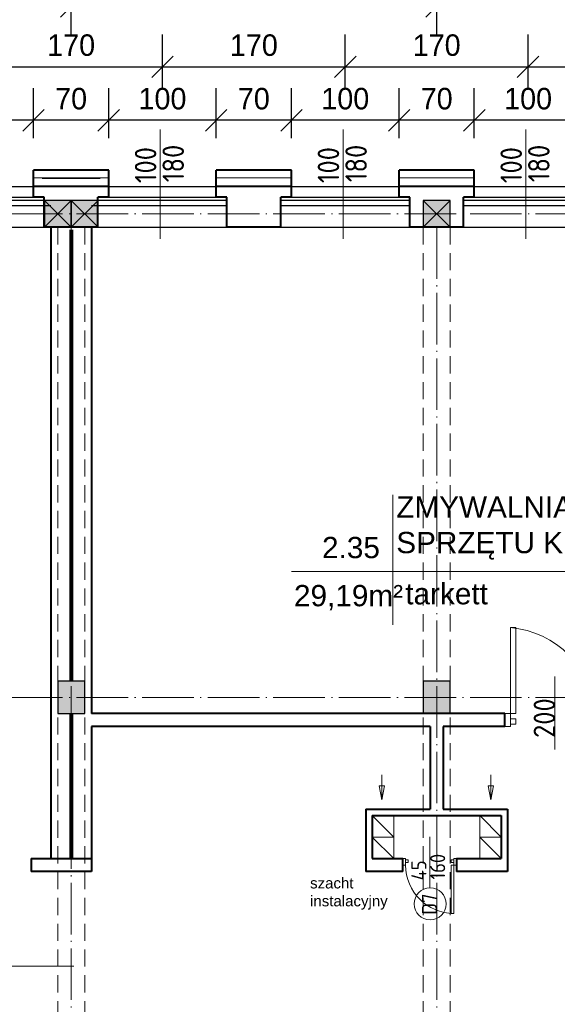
# Model space of a CAD drawing. Header units: millimetres. Extents: x -32003 to -19505, y 17931 to 29358.
# Tile 80 of 92: x -24162 to -23661, y 27478 to 28395. Entities that reach past the tile are written whole.
import ezdxf

# ---------------------------------------------------------------- set-up
doc = ezdxf.new("R2010")
doc.units = ezdxf.units.MM
doc.header["$PDMODE"] = 3
for name, pattern in [('ACAD_ISO03W100', [30, 12, -18]), ('ACAD_ISO04W100', [30.5, 24, -3, 0.5, -3]), ('KRESKOWA_X2', [12, 8, -4])]:
    doc.linetypes.add(name, pattern=pattern)
for name, color, linetype, lineweight in [('_wymiary', 1, 'Continuous', 9), ('drzwi', 140, 'Continuous', 13), ('KOMINY', 43, 'Continuous', 15), ('opisy drzwi', 40, 'Continuous', 13), ('opisy pom', 3, 'Continuous', 18), ('przerywana', 7, 'KRESKOWA_X2', 5), ('sciany', 4, 'Continuous', 40), ('symetria', 7, 'ACAD_ISO03W100', 5), ('SZRAF', 51, 'Continuous', 9), ('słupy', 2, 'Continuous', 30), ('ula-szraf', 40, 'Continuous', 9), ('ściana', 4, 'Continuous', 40)]:
    doc.layers.add(name, color=color, linetype=linetype, lineweight=lineweight)
doc.styles.add('ISO', font='isocp.shx')
doc.styles.add('ROMANS', font='ROMANS')
doc.styles.add('SYSTEM', font='TXT')
doc.linetypes.add('BATTING', pattern='A,0.0001,-0.1,[134,ltypeshp.shx,S=0.1,R=0,X=-0.1,Y=0],-0.2,[134,ltypeshp.shx,S=0.1,R=180,X=0.1,Y=0],-0.1', length=0.4001)
doc.dimstyles.new('Jacek2', dxfattribs={"dimscale": 2, "dimtxt": 10, "dimasz": 10, "dimexe": 15, "dimexo": 15, "dimgap": 5, "dimtad": 1, "dimdec": 0, "dimrnd": 0.5, "dimzin": 0, "dimdsep": 46, "dimtxsty": 'Standard', "dimblk": 'OBLIQUE', "dimcen": 0, "dimdle": 5, "dimadec": 1, "dimazin": 0, "dimtfac": 1, "dimtdec": 0, "dimtofl": 0, "dimtmove": 0, "dimatfit": 3, "dimfxl": 0, "dimtolj": 1, "dimtzin": 0, "dimarcsym": 0})

# ---------------------------------------------------------------- blocks, each defined once
blk = doc.blocks.new('_OBLIQUE')
at = {"color": 0, "linetype": 'ByBlock'}
blk.add_line((-0.5, -0.5), (0.5, 0.5), dxfattribs=at)
blk = doc.blocks.new('*D480')
at = {"layer": '_wymiary', "color": 0, "lineweight": -2}
for p, q in [((-23738.67, 28284.45), (-23738.67, 28331.02)), ((-23638.67, 28284.45), (-23638.67, 28331.02)), ((-23628.67, 28301.02), (-23748.67, 28301.02))]:
    blk.add_line(p, q, dxfattribs=at)
at = {"layer": 'Defpoints', "color": 0}
for p in [(-23738.67, 28301.02), (-23738.67, 28254.45), (-23638.67, 28254.45)]:
    blk.add_point(p, dxfattribs=at)
at = {"layer": '_wymiary', "color": 0, "lineweight": -2, "xscale": 20, "yscale": 20, "zscale": 20, "rotation": 180}
blk.add_blockref('_OBLIQUE', (-23738.67, 28301.02), dxfattribs=at)
at = {"layer": '_wymiary', "color": 0, "lineweight": -2, "xscale": 20, "yscale": 20, "zscale": 20}
blk.add_blockref('_OBLIQUE', (-23638.67, 28301.02), dxfattribs=at)
at = {"layer": '_wymiary', "color": 0, "insert": (-23688.67, 28321.02), "char_height": 20, "attachment_point": 5}
blk.add_mtext('\\A1;100', dxfattribs=at)
blk = doc.blocks.new('*D481')
at = {"layer": '_wymiary', "color": 0, "lineweight": -2}
for p, q in [((-23808.67, 28284.45), (-23808.67, 28331.02)), ((-23738.67, 28284.45), (-23738.67, 28331.02)), ((-23728.67, 28301.02), (-23818.67, 28301.02))]:
    blk.add_line(p, q, dxfattribs=at)
at = {"layer": 'Defpoints', "color": 0}
for p in [(-23808.67, 28301.02), (-23808.67, 28254.45), (-23738.67, 28254.45)]:
    blk.add_point(p, dxfattribs=at)
at = {"layer": '_wymiary', "color": 0, "lineweight": -2, "xscale": 20, "yscale": 20, "zscale": 20, "rotation": 180}
blk.add_blockref('_OBLIQUE', (-23808.67, 28301.02), dxfattribs=at)
at = {"layer": '_wymiary', "color": 0, "lineweight": -2, "xscale": 20, "yscale": 20, "zscale": 20}
blk.add_blockref('_OBLIQUE', (-23738.67, 28301.02), dxfattribs=at)
at = {"layer": '_wymiary', "color": 0, "insert": (-23773.67, 28321.02), "char_height": 20, "attachment_point": 5}
blk.add_mtext('\\A1;70', dxfattribs=at)
blk = doc.blocks.new('*D482')
at = {"layer": '_wymiary', "color": 0, "lineweight": -2}
for p, q in [((-23908.8, 28284.45), (-23908.8, 28331.02)), ((-23808.67, 28284.45), (-23808.67, 28331.02)), ((-23798.67, 28301.02), (-23918.8, 28301.02))]:
    blk.add_line(p, q, dxfattribs=at)
at = {"layer": 'Defpoints', "color": 0}
for p in [(-23908.8, 28301.02), (-23908.8, 28254.45), (-23808.67, 28254.45)]:
    blk.add_point(p, dxfattribs=at)
at = {"layer": '_wymiary', "color": 0, "lineweight": -2, "xscale": 20, "yscale": 20, "zscale": 20, "rotation": 180}
blk.add_blockref('_OBLIQUE', (-23908.8, 28301.02), dxfattribs=at)
at = {"layer": '_wymiary', "color": 0, "lineweight": -2, "xscale": 20, "yscale": 20, "zscale": 20}
blk.add_blockref('_OBLIQUE', (-23808.67, 28301.02), dxfattribs=at)
at = {"layer": '_wymiary', "color": 0, "insert": (-23858.73, 28321.02), "char_height": 20, "attachment_point": 5}
blk.add_mtext('\\A1;100', dxfattribs=at)
blk = doc.blocks.new('*D483')
at = {"layer": '_wymiary', "color": 0, "lineweight": -2}
for p, q in [((-23978.8, 28284.45), (-23978.8, 28331.02)), ((-23908.8, 28284.45), (-23908.8, 28331.02)), ((-23898.8, 28301.02), (-23988.8, 28301.02))]:
    blk.add_line(p, q, dxfattribs=at)
at = {"layer": 'Defpoints', "color": 0}
for p in [(-23978.8, 28301.02), (-23978.8, 28254.45), (-23908.8, 28254.45)]:
    blk.add_point(p, dxfattribs=at)
at = {"layer": '_wymiary', "color": 0, "lineweight": -2, "xscale": 20, "yscale": 20, "zscale": 20, "rotation": 180}
blk.add_blockref('_OBLIQUE', (-23978.8, 28301.02), dxfattribs=at)
at = {"layer": '_wymiary', "color": 0, "lineweight": -2, "xscale": 20, "yscale": 20, "zscale": 20}
blk.add_blockref('_OBLIQUE', (-23908.8, 28301.02), dxfattribs=at)
at = {"layer": '_wymiary', "color": 0, "insert": (-23943.8, 28321.02), "char_height": 20, "attachment_point": 5}
blk.add_mtext('\\A1;70', dxfattribs=at)
blk = doc.blocks.new('*D484')
at = {"layer": '_wymiary', "color": 0, "lineweight": -2}
for p, q in [((-24078.8, 28284.45), (-24078.8, 28331.02)), ((-23978.8, 28284.45), (-23978.8, 28331.02)), ((-23968.8, 28301.02), (-24088.8, 28301.02))]:
    blk.add_line(p, q, dxfattribs=at)
at = {"layer": 'Defpoints', "color": 0}
for p in [(-24078.8, 28301.02), (-24078.8, 28254.45), (-23978.8, 28254.45)]:
    blk.add_point(p, dxfattribs=at)
at = {"layer": '_wymiary', "color": 0, "lineweight": -2, "xscale": 20, "yscale": 20, "zscale": 20, "rotation": 180}
blk.add_blockref('_OBLIQUE', (-24078.8, 28301.02), dxfattribs=at)
at = {"layer": '_wymiary', "color": 0, "lineweight": -2, "xscale": 20, "yscale": 20, "zscale": 20}
blk.add_blockref('_OBLIQUE', (-23978.8, 28301.02), dxfattribs=at)
at = {"layer": '_wymiary', "color": 0, "insert": (-24028.8, 28321.02), "char_height": 20, "attachment_point": 5}
blk.add_mtext('\\A1;100', dxfattribs=at)
blk = doc.blocks.new('*D485')
at = {"layer": '_wymiary', "color": 0, "lineweight": -2}
for p, q in [((-24148.8, 28284.45), (-24148.8, 28331.02)), ((-24078.8, 28284.45), (-24078.8, 28331.02)), ((-24068.8, 28301.02), (-24158.8, 28301.02))]:
    blk.add_line(p, q, dxfattribs=at)
at = {"layer": 'Defpoints', "color": 0}
for p in [(-24148.8, 28301.02), (-24148.8, 28254.45), (-24078.8, 28254.45)]:
    blk.add_point(p, dxfattribs=at)
at = {"layer": '_wymiary', "color": 0, "lineweight": -2, "xscale": 20, "yscale": 20, "zscale": 20, "rotation": 180}
blk.add_blockref('_OBLIQUE', (-24148.8, 28301.02), dxfattribs=at)
at = {"layer": '_wymiary', "color": 0, "lineweight": -2, "xscale": 20, "yscale": 20, "zscale": 20}
blk.add_blockref('_OBLIQUE', (-24078.8, 28301.02), dxfattribs=at)
at = {"layer": '_wymiary', "color": 0, "insert": (-24113.8, 28321.02), "char_height": 20, "attachment_point": 5}
blk.add_mtext('\\A1;70', dxfattribs=at)
blk = doc.blocks.new('*D486')
at = {"layer": '_wymiary', "color": 0, "lineweight": -2}
for p, q in [((-24248.67, 28284.45), (-24248.67, 28331.02)), ((-24148.8, 28284.45), (-24148.8, 28331.02)), ((-24138.8, 28301.02), (-24258.67, 28301.02))]:
    blk.add_line(p, q, dxfattribs=at)
at = {"layer": 'Defpoints', "color": 0}
for p in [(-24248.67, 28301.02), (-24248.67, 28254.45), (-24148.8, 28254.45)]:
    blk.add_point(p, dxfattribs=at)
at = {"layer": '_wymiary', "color": 0, "lineweight": -2, "xscale": 20, "yscale": 20, "zscale": 20, "rotation": 180}
blk.add_blockref('_OBLIQUE', (-24248.67, 28301.02), dxfattribs=at)
at = {"layer": '_wymiary', "color": 0, "lineweight": -2, "xscale": 20, "yscale": 20, "zscale": 20}
blk.add_blockref('_OBLIQUE', (-24148.8, 28301.02), dxfattribs=at)
at = {"layer": '_wymiary', "color": 0, "insert": (-24198.73, 28321.02), "char_height": 20, "attachment_point": 5}
blk.add_mtext('\\A1;100', dxfattribs=at)
blk = doc.blocks.new('*D535')
at = {"layer": '_wymiary', "color": 0, "lineweight": -2}
for p, q in [((-24198.73, 28331.02), (-24198.73, 28380.82)), ((-24028.8, 28331.02), (-24028.8, 28380.82)), ((-24208.73, 28350.82), (-24018.8, 28350.82))]:
    blk.add_line(p, q, dxfattribs=at)
at = {"layer": 'Defpoints', "color": 0}
for p in [(-24028.8, 28350.82), (-24198.73, 28301.02), (-24028.8, 28301.02)]:
    blk.add_point(p, dxfattribs=at)
at = {"layer": '_wymiary', "color": 0, "lineweight": -2, "xscale": 20, "yscale": 20, "zscale": 20, "rotation": 180}
blk.add_blockref('_OBLIQUE', (-24198.73, 28350.82), dxfattribs=at)
at = {"layer": '_wymiary', "color": 0, "lineweight": -2, "xscale": 20, "yscale": 20, "zscale": 20}
blk.add_blockref('_OBLIQUE', (-24028.8, 28350.82), dxfattribs=at)
at = {"layer": '_wymiary', "color": 0, "insert": (-24113.77, 28370.82), "char_height": 20, "attachment_point": 5}
blk.add_mtext('\\A1;170', dxfattribs=at)
blk = doc.blocks.new('*D536')
at = {"layer": '_wymiary', "color": 0, "lineweight": -2}
for p, q in [((-24028.8, 28331.02), (-24028.8, 28380.82)), ((-23858.73, 28331.02), (-23858.73, 28380.82)), ((-24038.8, 28350.82), (-23848.73, 28350.82))]:
    blk.add_line(p, q, dxfattribs=at)
at = {"layer": 'Defpoints', "color": 0}
for p in [(-23858.73, 28350.82), (-24028.8, 28301.02), (-23858.73, 28301.02)]:
    blk.add_point(p, dxfattribs=at)
at = {"layer": '_wymiary', "color": 0, "lineweight": -2, "xscale": 20, "yscale": 20, "zscale": 20, "rotation": 180}
blk.add_blockref('_OBLIQUE', (-24028.8, 28350.82), dxfattribs=at)
at = {"layer": '_wymiary', "color": 0, "lineweight": -2, "xscale": 20, "yscale": 20, "zscale": 20}
blk.add_blockref('_OBLIQUE', (-23858.73, 28350.82), dxfattribs=at)
at = {"layer": '_wymiary', "color": 0, "insert": (-23943.77, 28370.82), "char_height": 20, "attachment_point": 5}
blk.add_mtext('\\A1;170', dxfattribs=at)
blk = doc.blocks.new('*D537')
at = {"layer": '_wymiary', "color": 0, "lineweight": -2}
for p, q in [((-23858.73, 28331.02), (-23858.73, 28380.82)), ((-23688.67, 28331.02), (-23688.67, 28380.82)), ((-23868.73, 28350.82), (-23678.67, 28350.82))]:
    blk.add_line(p, q, dxfattribs=at)
at = {"layer": 'Defpoints', "color": 0}
for p in [(-23688.67, 28350.82), (-23858.73, 28301.02), (-23688.67, 28301.02)]:
    blk.add_point(p, dxfattribs=at)
at = {"layer": '_wymiary', "color": 0, "lineweight": -2, "xscale": 20, "yscale": 20, "zscale": 20, "rotation": 180}
blk.add_blockref('_OBLIQUE', (-23858.73, 28350.82), dxfattribs=at)
at = {"layer": '_wymiary', "color": 0, "lineweight": -2, "xscale": 20, "yscale": 20, "zscale": 20}
blk.add_blockref('_OBLIQUE', (-23688.67, 28350.82), dxfattribs=at)
at = {"layer": '_wymiary', "color": 0, "insert": (-23773.7, 28370.82), "char_height": 20, "attachment_point": 5}
blk.add_mtext('\\A1;170', dxfattribs=at)
blk = doc.blocks.new('*D538')
at = {"layer": '_wymiary', "color": 0, "lineweight": -2}
for p, q in [((-23688.67, 28331.02), (-23688.67, 28380.82)), ((-23518.67, 28331.02), (-23518.67, 28380.82)), ((-23698.67, 28350.82), (-23508.67, 28350.82))]:
    blk.add_line(p, q, dxfattribs=at)
at = {"layer": 'Defpoints', "color": 0}
for p in [(-23518.67, 28350.82), (-23688.67, 28301.02), (-23518.67, 28301.02)]:
    blk.add_point(p, dxfattribs=at)
at = {"layer": '_wymiary', "color": 0, "lineweight": -2, "xscale": 20, "yscale": 20, "zscale": 20, "rotation": 180}
blk.add_blockref('_OBLIQUE', (-23688.67, 28350.82), dxfattribs=at)
at = {"layer": '_wymiary', "color": 0, "lineweight": -2, "xscale": 20, "yscale": 20, "zscale": 20}
blk.add_blockref('_OBLIQUE', (-23518.67, 28350.82), dxfattribs=at)
at = {"layer": '_wymiary', "color": 0, "insert": (-23603.67, 28370.82), "char_height": 20, "attachment_point": 5}
blk.add_mtext('\\A1;170', dxfattribs=at)
blk = doc.blocks.new('*D570')
at = {"layer": '_wymiary', "color": 0, "lineweight": -2}
for p, q in [((-23773.7, 28380.82), (-23773.7, 28437.13)), ((-23433.67, 28380.82), (-23433.67, 28437.13)), ((-23423.67, 28407.13), (-23783.7, 28407.13))]:
    blk.add_line(p, q, dxfattribs=at)
at = {"layer": 'Defpoints', "color": 0}
for p in [(-23773.7, 28407.13), (-23773.7, 28350.82), (-23433.67, 28350.82)]:
    blk.add_point(p, dxfattribs=at)
at = {"layer": '_wymiary', "color": 0, "lineweight": -2, "xscale": 20, "yscale": 20, "zscale": 20, "rotation": 180}
blk.add_blockref('_OBLIQUE', (-23773.7, 28407.13), dxfattribs=at)
at = {"layer": '_wymiary', "color": 0, "lineweight": -2, "xscale": 20, "yscale": 20, "zscale": 20}
blk.add_blockref('_OBLIQUE', (-23433.67, 28407.13), dxfattribs=at)
at = {"layer": '_wymiary', "color": 0, "insert": (-23603.68, 28427.13), "char_height": 20, "attachment_point": 5}
blk.add_mtext('\\A1;340', dxfattribs=at)
blk = doc.blocks.new('*D571')
at = {"layer": '_wymiary', "color": 0, "lineweight": -2}
for p, q in [((-24113.77, 28380.82), (-24113.77, 28437.13)), ((-23773.7, 28380.82), (-23773.7, 28437.13)), ((-23763.7, 28407.13), (-24123.77, 28407.13))]:
    blk.add_line(p, q, dxfattribs=at)
at = {"layer": 'Defpoints', "color": 0}
for p in [(-24113.77, 28407.13), (-24113.77, 28350.82), (-23773.7, 28350.82)]:
    blk.add_point(p, dxfattribs=at)
at = {"layer": '_wymiary', "color": 0, "lineweight": -2, "xscale": 20, "yscale": 20, "zscale": 20, "rotation": 180}
blk.add_blockref('_OBLIQUE', (-24113.77, 28407.13), dxfattribs=at)
at = {"layer": '_wymiary', "color": 0, "lineweight": -2, "xscale": 20, "yscale": 20, "zscale": 20}
blk.add_blockref('_OBLIQUE', (-23773.7, 28407.13), dxfattribs=at)
at = {"layer": '_wymiary', "color": 0, "insert": (-23943.73, 28427.13), "char_height": 20, "attachment_point": 5}
blk.add_mtext('\\A1;340', dxfattribs=at)
blk = doc.blocks.new('*D572')
at = {"layer": '_wymiary', "color": 0, "lineweight": -2}
for p, q in [((-24453.67, 28380.82), (-24453.67, 28437.13)), ((-24113.77, 28380.82), (-24113.77, 28437.13)), ((-24103.77, 28407.13), (-24463.67, 28407.13))]:
    blk.add_line(p, q, dxfattribs=at)
at = {"layer": 'Defpoints', "color": 0}
for p in [(-24453.67, 28407.13), (-24453.67, 28350.82), (-24113.77, 28350.82)]:
    blk.add_point(p, dxfattribs=at)
at = {"layer": '_wymiary', "color": 0, "lineweight": -2, "xscale": 20, "yscale": 20, "zscale": 20, "rotation": 180}
blk.add_blockref('_OBLIQUE', (-24453.67, 28407.13), dxfattribs=at)
at = {"layer": '_wymiary', "color": 0, "lineweight": -2, "xscale": 20, "yscale": 20, "zscale": 20}
blk.add_blockref('_OBLIQUE', (-24113.77, 28407.13), dxfattribs=at)
at = {"layer": '_wymiary', "color": 0, "insert": (-24283.72, 28427.13), "char_height": 20, "attachment_point": 5}
blk.add_mtext('\\A1;340', dxfattribs=at)

msp = doc.modelspace()

# ---------------------------------------------------------------- hatches: boundary and pattern name
at = {"layer": 'SZRAF'}
for points in [[(-24138.67, 28201.45), (-24113.67, 28201.45), (-24113.67, 28226.45), (-24138.67, 28226.45)], [(-24113.67, 28201.45), (-24088.67, 28201.45), (-24088.67, 28226.45), (-24113.67, 28226.45)], [(-23786.17, 28201.45), (-23761.17, 28201.45), (-23761.17, 28226.45), (-23786.17, 28226.45)]]:
    msp.add_hatch(color=256, dxfattribs=at).paths.add_polyline_path(points)
h = msp.add_hatch(color=256, dxfattribs=at)
h.dxf.hatch_style = 1
h.paths.add_polyline_path([(-24126.17, 27763.95), (-24113.67, 27763.95), (-24113.67, 27778.95), (-24126.17, 27778.95)])
h.paths.add_polyline_path([(-24113.67, 27763.95), (-24126.17, 27763.95), (-24126.17, 27748.95), (-24113.67, 27748.95)])
h.paths.add_polyline_path([(-24113.67, 27763.95), (-24101.17, 27763.95), (-24101.17, 27778.95), (-24113.67, 27778.95)])
h.paths.add_polyline_path([(-24113.67, 27748.95), (-24101.17, 27748.95), (-24101.17, 27763.95), (-24113.67, 27763.95)])
h = msp.add_hatch(color=256, dxfattribs=at)
h.dxf.hatch_style = 1
h.paths.add_polyline_path([(-23786.17, 27763.95), (-23773.67, 27763.95), (-23773.67, 27778.95), (-23786.17, 27778.95)])
h.paths.add_polyline_path([(-23773.67, 27763.95), (-23786.17, 27763.95), (-23786.17, 27748.95), (-23773.67, 27748.95)])
h.paths.add_polyline_path([(-23773.67, 27763.95), (-23761.17, 27763.95), (-23761.17, 27778.95), (-23773.67, 27778.95)])
h.paths.add_polyline_path([(-23773.67, 27748.95), (-23761.17, 27748.95), (-23761.17, 27763.95), (-23773.67, 27763.95)])

# ---------------------------------------------------------------- linework, layer by layer
for p, q in [((-27768.67, 28239.45), (-24079.17, 28239.45)), ((-27428.67, 28239.45), (-23739.17, 28239.45)), ((-27088.67, 28239.45), (-23399.17, 28239.45)), ((-24479.17, 28239.45), (-23737.8, 28239.45)), ((-24139.17, 28239.45), (-23397.8, 28239.45)), ((-24137.8, 28239.45), (-23397.67, 28239.45)), ((-24137.8, 28239.45), (-24089.8, 28239.45)), ((-23799.17, 28239.45), (-23117.67, 28239.45)), ((-23797.67, 28239.45), (-22777.67, 28239.45)), ((-24258.67, 28229.45), (-24140.8, 28229.45)), ((-24086.8, 28229.45), (-23968.8, 28229.45)), ((-23918.8, 28229.45), (-23800.67, 28229.45)), ((-23748.67, 28229.45), (-23628.67, 28229.45)), ((-24132.8, 28226.45), (-24258.67, 28226.45)), ((-24132.8, 28221.38), (-24258.67, 28221.38)), ((-23968.8, 28226.45), (-24094.8, 28226.45)), ((-23968.8, 28221.38), (-24094.8, 28221.38)), ((-23798.67, 28226.45), (-23918.8, 28226.45)), ((-23798.67, 28221.38), (-23918.8, 28221.38)), ((-23628.67, 28226.45), (-23748.67, 28226.45)), ((-23628.67, 28221.38), (-23748.67, 28221.38)), ((-27768.67, 28201.45), (-23414.67, 28201.45)), ((-27428.67, 28201.45), (-23074.67, 28201.45)), ((-27088.67, 28201.45), (-22734.67, 28201.45)), ((-23755.18, 27601.95), (-23755.18, 27613.95))]:
    msp.add_line(p, q)
at = {"layer": 'drzwi'}
for points in [[(-23705.17, 27748.95, 0), (-23700.17, 27748.95, 0), (-23700.17, 27828.95, 0), (-23705.17, 27828.95, 0), (-23705.17, 27748.95, 0)], [(-23705.17, 27736.95, 0), (-23710.17, 27736.95, 0), (-23710.17, 27748.95, 0), (-23705.17, 27748.95, 0), (-23705.17, 27736.95, 0)], [(-23705.17, 27738.95, 0), (-23700.17, 27738.95, 0), (-23700.17, 27743.95, 0), (-23705.17, 27743.95, 0), (-23705.17, 27738.95, 0)], [(-23802.63, 27613.95, 0), (-23805.13, 27613.95, 0), (-23805.13, 27607.95, 0), (-23802.63, 27607.95, 0), (-23802.63, 27613.95, 0)], [(-23802.63, 27612.95, 0), (-23800.13, 27612.95, 0), (-23800.13, 27610.45, 0), (-23802.63, 27610.45, 0), (-23802.63, 27612.95, 0)], [(-23757.67, 27612.95, 0), (-23760.17, 27612.95, 0), (-23760.17, 27610.45, 0), (-23757.67, 27610.45, 0), (-23757.67, 27612.95, 0)], [(-23757.67, 27607.95, 0), (-23760.17, 27607.95, 0), (-23760.17, 27563, 0), (-23757.67, 27563, 0), (-23757.67, 27607.95, 0)], [(-23757.67, 27613.95, 0), (-23755.18, 27613.95, 0), (-23755.18, 27607.95, 0), (-23757.67, 27607.95, 0), (-23757.67, 27613.95, 0)]]:
    msp.add_polyline3d(points, dxfattribs=at)
for centre, radius, start, end in [((-23712.83, 27741.29), 88, 4.995, 85.00454), ((-23757.67, 27607.95), 44.96, 180, 270)]:
    msp.add_arc(centre, radius, start, end, dxfattribs=at)
at = {"layer": 'KOMINY'}
for p, q in [((-23833.67, 27613.95), (-23833.67, 27653.95)), ((-23833.67, 27653.95), (-23813.67, 27633.95)), ((-23813.67, 27613.95), (-23813.67, 27653.95)), ((-23773.67, 27613.95), (-23773.67, 27653.95)), ((-23733.67, 27613.95), (-23733.67, 27653.95)), ((-23733.67, 27653.95), (-23713.67, 27633.95)), ((-23833.67, 27633.95), (-23813.67, 27613.95)), ((-23733.67, 27633.95), (-23713.67, 27613.95))]:
    msp.add_line(p, q, dxfattribs=at)
for points in [[(-23824.72, 27691.9), (-23824.72, 27668.63), (-23827.26, 27681.75), (-23822.15, 27681.75), (-23824.72, 27668.63)], [(-23723.35, 27691.9), (-23723.35, 27668.63), (-23725.89, 27681.75), (-23720.77, 27681.75), (-23723.35, 27668.63)]]:
    msp.add_lwpolyline(points, dxfattribs=at)
for points in [[(-23813.67, 27633.95), (-23833.67, 27633.95), (-23833.67, 27653.95), (-23813.67, 27653.95)], [(-23713.67, 27633.95), (-23733.67, 27633.95), (-23733.67, 27653.95), (-23713.67, 27653.95)], [(-23813.67, 27613.95), (-23833.67, 27613.95), (-23833.67, 27633.95), (-23813.67, 27633.95)], [(-23713.67, 27613.95), (-23733.67, 27613.95), (-23733.67, 27633.95), (-23713.67, 27633.95)]]:
    msp.add_lwpolyline(points, close=True, dxfattribs=at)
at = {"layer": 'opisy drzwi'}
for p, q in [((-24030.83, 28190.66), (-24030.83, 28292.42)), ((-23860.7, 28190.66), (-23860.7, 28292.42)), ((-23690.7, 28190.66), (-23690.7, 28292.42)), ((-23663.92, 27715.46), (-23663.92, 27783.33)), ((-23780.15, 27586.84), (-23780.15, 27634.35))]:
    msp.add_line(p, q, dxfattribs=at)
msp.add_circle((-23779.78, 27571.84), 14.88, dxfattribs=at)
at = {"layer": 'opisy pom'}
for p, q in [((-23814.44, 27952.43), (-23814.44, 27831.6)), ((-23908.68, 27881.1), (-23468.28, 27881.1)), ((-24439.91, 27513.92), (-24111.19, 27513.92))]:
    msp.add_line(p, q, dxfattribs=at)
at = {"layer": 'przerywana', "ltscale": 2}
for p, q in [((-24126.17, 28201.45), (-24126.17, 26876.45)), ((-24126.17, 28201.45), (-24126.17, 26876.45)), ((-24101.17, 28201.45), (-24101.17, 26876.45)), ((-23786.17, 28201.45), (-23786.17, 26876.45)), ((-23761.17, 28201.45), (-23761.17, 26876.45))]:
    msp.add_line(p, q, dxfattribs=at)
at = {"layer": 'sciany'}
for p, q in [((-24132.8, 28201.45), (-24132.8, 27726.45)), ((-24094.8, 28201.45), (-24094.8, 27748.95)), ((-24114.8, 28198.95), (-24114.8, 27778.95)), ((-24112.8, 28198.95), (-24112.8, 27778.95)), ((-24114.8, 27748.95), (-24114.8, 27726.45)), ((-24112.8, 27748.95), (-24112.8, 27726.45)), ((-24094.8, 27736.95), (-24094.8, 27726.45)), ((-23779.67, 27736.95), (-23779.67, 27659.95)), ((-23767.67, 27736.95), (-23767.67, 27659.95)), ((-24132.8, 27726.45), (-24132.8, 27613.95)), ((-24114.8, 27726.45), (-24114.8, 27613.95)), ((-24112.8, 27726.45), (-24112.8, 27613.95)), ((-24094.8, 27726.45), (-24094.8, 27613.95)), ((-23839.67, 27659.95), (-23779.67, 27659.95)), ((-23839.67, 27659.95), (-23839.67, 27601.95)), ((-23833.67, 27653.95), (-23713.67, 27653.95)), ((-23833.67, 27653.95), (-23833.67, 27613.95)), ((-23767.67, 27659.95), (-23707.67, 27659.95)), ((-23713.67, 27653.95), (-23713.67, 27613.95)), ((-23707.67, 27659.95), (-23707.67, 27601.95)), ((-24150.79, 27613.95), (-24150.79, 27601.95)), ((-24150.79, 27613.95), (-24094.8, 27613.95)), ((-24094.8, 27613.95), (-24094.8, 27601.95)), ((-23833.67, 27613.95), (-23805.13, 27613.95)), ((-23805.13, 27601.95), (-23805.13, 27613.95)), ((-23755.18, 27613.95), (-23713.67, 27613.95)), ((-23755.18, 27613.95), (-23755.18, 27601.95)), ((-24094.8, 27601.95), (-24150.79, 27601.95)), ((-23805.13, 27601.95), (-23839.67, 27601.95)), ((-23707.67, 27601.95), (-23755.18, 27601.95))]:
    msp.add_line(p, q, dxfattribs=at)
at = {"layer": 'symetria', "linetype": 'ACAD_ISO04W100', "ltscale": 2}
for p, q in [((-27768.67, 28213.95), (-19699.1, 28213.95)), ((-24113.67, 28201.45), (-24113.67, 26638.5)), ((-23773.67, 28201.45), (-23773.67, 26638.5)), ((-27768.67, 27763.95), (-19699.1, 27763.95))]:
    msp.add_line(p, q, dxfattribs=at)
at = {"layer": 'SZRAF', "linetype": 'BATTING', "ltscale": 14}
for p, q in [((-24078.8, 28247.45), (-24148.8, 28247.45)), ((-23908.8, 28247.45), (-23978.8, 28247.45)), ((-23738.67, 28247.45), (-23808.67, 28247.45))]:
    msp.add_line(p, q, dxfattribs=at)
at = {"layer": 'SZRAF'}
for p, q in [((-24138.67, 28226.45), (-24113.67, 28201.45)), ((-24138.67, 28201.45), (-24113.67, 28226.45)), ((-24113.67, 28226.45), (-24088.67, 28201.45)), ((-24113.67, 28201.45), (-24088.67, 28226.45)), ((-23786.17, 28226.45), (-23761.17, 28201.45)), ((-23786.17, 28201.45), (-23761.17, 28226.45))]:
    msp.add_line(p, q, dxfattribs=at)
at = {"layer": 'słupy'}
for points in [[(-24138.67, 28201.45), (-24113.67, 28201.45), (-24113.67, 28226.45), (-24138.67, 28226.45)], [(-24113.67, 28201.45), (-24088.67, 28201.45), (-24088.67, 28226.45), (-24113.67, 28226.45)], [(-23786.17, 28201.45), (-23761.17, 28201.45), (-23761.17, 28226.45), (-23786.17, 28226.45)], [(-24126.17, 27748.95), (-24101.17, 27748.95), (-24101.17, 27778.95), (-24126.17, 27778.95)], [(-23786.17, 27748.95), (-23761.17, 27748.95), (-23761.17, 27778.95), (-23786.17, 27778.95)]]:
    msp.add_lwpolyline(points, close=True, dxfattribs=at)
at = {"layer": 'ula-szraf', "ltscale": 14}
msp.add_line((-24086.8, 28246.95), (-24140.8, 28246.95), dxfattribs=at)
at = {"layer": 'ściana'}
for p, q in [((-24078.8, 28254.45), (-24148.8, 28254.45)), ((-24148.8, 28229.45), (-24148.8, 28254.45)), ((-24078.8, 28229.45), (-24078.8, 28254.45)), ((-23908.8, 28254.45), (-23978.8, 28254.45)), ((-23978.8, 28229.45), (-23978.8, 28254.45)), ((-23908.8, 28229.45), (-23908.8, 28254.45)), ((-23738.67, 28254.45), (-23808.67, 28254.45)), ((-23808.67, 28229.45), (-23808.67, 28254.45)), ((-23738.67, 28229.45), (-23738.67, 28254.45)), ((-24078.8, 28239.45), (-24148.8, 28239.45)), ((-24148.8, 28229.45), (-24148.8, 28239.45)), ((-24078.8, 28239.45), (-24148.8, 28239.45)), ((-24078.8, 28229.45), (-24078.8, 28239.45)), ((-23908.8, 28239.45), (-23978.8, 28239.45)), ((-23978.8, 28229.45), (-23978.8, 28239.45)), ((-23908.8, 28239.45), (-23978.8, 28239.45)), ((-23908.8, 28229.45), (-23908.8, 28239.45)), ((-23738.67, 28239.45), (-23808.67, 28239.45)), ((-23808.67, 28229.45), (-23808.67, 28239.45)), ((-23738.67, 28239.45), (-23808.67, 28239.45)), ((-23738.67, 28229.45), (-23738.67, 28239.45)), ((-24138.8, 28229.45), (-24148.8, 28229.45)), ((-24138.8, 28229.45), (-24148.8, 28229.45)), ((-24138.8, 28201.45), (-24138.8, 28229.45)), ((-24138.8, 28201.45), (-24138.8, 28229.45)), ((-24088.8, 28201.45), (-24088.8, 28229.45)), ((-24078.8, 28229.45), (-24088.8, 28229.45)), ((-24088.8, 28201.45), (-24088.8, 28229.45)), ((-24078.8, 28229.45), (-24088.8, 28229.45)), ((-23968.8, 28229.45), (-23978.8, 28229.45)), ((-23968.8, 28229.45), (-23978.8, 28229.45)), ((-23968.8, 28201.45), (-23968.8, 28229.45)), ((-23968.8, 28201.45), (-23968.8, 28229.45)), ((-23918.8, 28201.45), (-23918.8, 28229.45)), ((-23908.8, 28229.45), (-23918.8, 28229.45)), ((-23918.8, 28201.45), (-23918.8, 28229.45)), ((-23908.8, 28229.45), (-23918.8, 28229.45)), ((-23798.67, 28229.45), (-23808.67, 28229.45)), ((-23798.67, 28229.45), (-23808.67, 28229.45)), ((-23798.67, 28201.45), (-23798.67, 28229.45)), ((-23798.67, 28201.45), (-23798.67, 28229.45)), ((-23748.67, 28201.45), (-23748.67, 28229.45)), ((-23738.67, 28229.45), (-23748.67, 28229.45)), ((-23748.67, 28201.45), (-23748.67, 28229.45)), ((-23738.67, 28229.45), (-23748.67, 28229.45)), ((-24088.8, 28201.45), (-24138.8, 28201.45)), ((-24088.8, 28201.45), (-24138.8, 28201.45)), ((-23918.8, 28201.45), (-23968.8, 28201.45)), ((-23918.8, 28201.45), (-23968.8, 28201.45)), ((-23748.67, 28201.45), (-23798.67, 28201.45)), ((-23748.67, 28201.45), (-23798.67, 28201.45)), ((-23710.17, 27748.95), (-24094.8, 27748.95)), ((-23710.17, 27736.95), (-23710.17, 27748.95)), ((-23779.67, 27736.95), (-24094.8, 27736.95)), ((-23710.17, 27736.95), (-23767.67, 27736.95))]:
    msp.add_line(p, q, dxfattribs=at)

# ---------------------------------------------------------------- texts
at = {"layer": 'opisy drzwi', "style": 'ISO'}
for s, height, p in [('100', 20, (-24034.49, 28242.49)), ('180', 20, (-24008.77, 28243.41)), ('100', 20, (-23864.36, 28242.49)), ('180', 20, (-23838.64, 28243.41)), ('100', 20, (-23694.36, 28242.49)), ('180', 20, (-23668.64, 28243.41)), ('200', 20, (-23663.48, 27726.27)), ('160', 14, (-23765.76, 27594.41)), ('45', 14, (-23783.26, 27593.77)), ('D7', 14, (-23773.38, 27561.83))]:
    msp.add_text(s, height=height, rotation=90, dxfattribs=at).set_placement(p)
at = {"layer": 'opisy pom', "attachment_point": 1}
for s, insert, char_height, style in [('{\\fArial|b0|i0|c238|p34;        ZMYWALNIA \\P        SPRZĘTU KUCHENNEGO}', (-23872.77, 27951), 19.8, 'SYSTEM'), ('{\\fArial|b0|i0|c238|p34;        2.35}', (-23941.82, 27913.36), 19.8, 'SYSTEM'), ('{\\fArial|b0|i0|c238|p34;29,19m²}', (-23906.44, 27868.61), 19.8, 'SYSTEM'), ('{\\fArial|b0|i0|c238|p34;tarkett}', (-23802.89, 27870.38), 19.8, 'SYSTEM'), ('{\\fArial|b0|i0|c238|p34;szacht\\Pinstalacyjny}', (-23891.47, 27596.22), 10, 'ROMANS')]:
    msp.add_mtext(s, dxfattribs=dict(at, insert=insert, char_height=char_height, style=style))

# ---------------------------------------------------------------- dimensions: what is measured, and where the dimension line sits
at = {"layer": '_wymiary'}
for base, p1, p2, picture, middle in [((-24453.67, 28407.13), (-24113.77, 28350.82), (-24453.67, 28350.82), '*D572', (-24283.72, 28427.13)), ((-24113.77, 28407.13), (-23773.7, 28350.82), (-24113.77, 28350.82), '*D571', (-23943.73, 28427.13)), ((-23773.7, 28407.13), (-23433.67, 28350.82), (-23773.7, 28350.82), '*D570', (-23603.68, 28427.13)), ((-24028.8, 28350.82), (-24198.73, 28301.02), (-24028.8, 28301.02), '*D535', (-24113.77, 28370.82)), ((-23858.73, 28350.82), (-24028.8, 28301.02), (-23858.73, 28301.02), '*D536', (-23943.77, 28370.82)), ((-23688.67, 28350.82), (-23858.73, 28301.02), (-23688.67, 28301.02), '*D537', (-23773.7, 28370.82)), ((-23518.67, 28350.82), (-23688.67, 28301.02), (-23518.67, 28301.02), '*D538', (-23603.67, 28370.82)), ((-24248.67, 28301.02), (-24148.8, 28254.45), (-24248.67, 28254.45), '*D486', (-24198.73, 28321.02)), ((-24148.8, 28301.02), (-24078.8, 28254.45), (-24148.8, 28254.45), '*D485', (-24113.8, 28321.02)), ((-24078.8, 28301.02), (-23978.8, 28254.45), (-24078.8, 28254.45), '*D484', (-24028.8, 28321.02)), ((-23978.8, 28301.02), (-23908.8, 28254.45), (-23978.8, 28254.45), '*D483', (-23943.8, 28321.02)), ((-23908.8, 28301.02), (-23808.67, 28254.45), (-23908.8, 28254.45), '*D482', (-23858.73, 28321.02)), ((-23808.67, 28301.02), (-23738.67, 28254.45), (-23808.67, 28254.45), '*D481', (-23773.67, 28321.02)), ((-23738.67, 28301.02), (-23638.67, 28254.45), (-23738.67, 28254.45), '*D480', (-23688.67, 28321.02))]:
    dim = msp.add_linear_dim(base=base, p1=p1, p2=p2, dimstyle='Jacek2', override={"dimtmove": 1}, dxfattribs=at)
    dim.commit()
    dim.dimension.update_dxf_attribs({"geometry": picture, "text_midpoint": middle})

doc.saveas('drawing.dxf')
